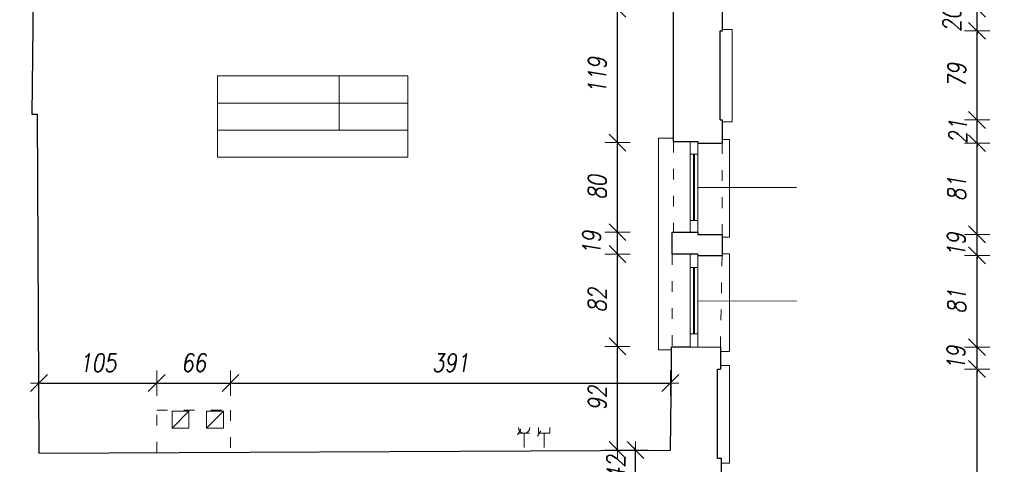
# Model space of a CAD drawing. Header units: millimetres. Extents: x -60479 to 14193, y -32440 to 949.
# Tile 63 of 68: x -7746 to 1006, y -19955 to -16007. Entities that reach past the tile are written whole.
import ezdxf

# ---------------------------------------------------------------- set-up
doc = ezdxf.new("R2010")
doc.units = ezdxf.units.MM
doc.header["$LTSCALE"] = 8
doc.linetypes.add('ACAD_ISO03W100', pattern=[30, 12, -18])
doc.layers.get('Defpoints').update_dxf_attribs({"lineweight": 0})
for name, color, linetype, lineweight in [('A_DIMEN', 7, 'Continuous', 0), ('BAM_OPISY POWIERZCHNI', 40, 'Continuous', 0), ('instalacje', 6, 'Continuous', 0), ('parter_dzwi i okna', 3, 'Continuous', 0), ('parter_parapet', 6, 'Continuous', 0), ('parter_podciąg', 2, 'ACAD_ISO03W100', 0), ('parter_rzut', 7, 'Continuous', 30), ('RZUT_wymiarowanie', 2, 'Continuous', 0), ('wymiarowanie', 4, 'Continuous', 0)]:
    doc.layers.add(name, color=color, linetype=linetype, lineweight=lineweight)
doc.styles.add('ROMANS1', font='romans.shx', dxfattribs={"width": 0.8, "oblique": 10})
doc.dimstyles.new('NARCH100', dxfattribs={"dimscale": 100, "dimtxt": 1.6, "dimasz": 0.15, "dimexe": 0, "dimexo": 0, "dimgap": 1, "dimtad": 1, "dimdec": 0, "dimlfac": 0.1, "dimrnd": 1, "dimdsep": 46, "dimtxsty": 'ROMANS1', "dimblk": 'wym', "dimcen": -1.5, "dimse1": 1, "dimse2": 1, "dimclrd": 4, "dimclre": 4, "dimclrt": 3, "dimadec": 0, "dimazin": 0, "dimtfac": 0.04, "dimtdec": 0, "dimtmove": 2, "dimatfit": 3, "dimldrblk": 'wym', "dimfxl": 0, "dimtolj": 1, "dimarcsym": 0})

# ---------------------------------------------------------------- blocks, each defined once
blk = doc.blocks.new('wym')
at = {"layer": 'A_DIMEN', "color": 4, "ltscale": 100}
for p, q in [((0, -7.5), (0, 7.5)), ((-5, -5), (5, 5)), ((-5, 0), (5, 0))]:
    blk.add_line(p, q, dxfattribs=at)
blk = doc.blocks.new('*D36')
at = {"layer": 'Defpoints', "color": 0, "transparency": 16777216}
for p in [(-1517.6, -19109.1), (763, -19109.1), (-1508.3, -22133.1, -2786.7)]:
    blk.add_point(p, dxfattribs=at)
at = {"layer": 'RZUT_wymiarowanie', "color": 4, "lineweight": -2, "transparency": 16777216}
blk.add_line((763, -22118.1), (763, -19124.1), dxfattribs=at)
at = {"layer": 'RZUT_wymiarowanie', "color": 4, "lineweight": -2, "transparency": 16777216, "xscale": 15, "yscale": 15, "zscale": 15}
for p, rotation in [((763, -19109.1), 90), ((763, -22133.1), 270)]:
    blk.add_blockref('wym', p, dxfattribs=dict(at, rotation=rotation))
at = {"layer": 'RZUT_wymiarowanie', "color": 3, "transparency": 16777216, "insert": (583, -20621.1), "char_height": 160, "attachment_point": 5, "rotation": 90, "style": 'ROMANS1'}
blk.add_mtext('\\A1;302', dxfattribs=at)
blk = doc.blocks.new('*D37')
at = {"layer": 'Defpoints', "color": 0, "transparency": 16777216}
for p in [(-1517.6, -18914.2), (763, -18914.2), (-1517.6, -19109.1)]:
    blk.add_point(p, dxfattribs=at)
at = {"layer": 'RZUT_wymiarowanie', "color": 4, "lineweight": -2, "transparency": 16777216}
for p, q in [((763, -18899.2), (763, -18884.2)), ((763, -19109.1), (763, -18914.2)), ((763, -19124.1), (763, -19139.1))]:
    blk.add_line(p, q, dxfattribs=at)
at = {"layer": 'RZUT_wymiarowanie', "color": 4, "lineweight": -2, "transparency": 16777216, "xscale": 15, "yscale": 15, "zscale": 15}
for p, rotation in [((763, -18914.2), 270), ((763, -19109.1), 90)]:
    blk.add_blockref('wym', p, dxfattribs=dict(at, rotation=rotation))
at = {"layer": 'RZUT_wymiarowanie', "color": 3, "transparency": 16777216, "insert": (575.5, -19011.6), "char_height": 160, "attachment_point": 5, "rotation": 90, "style": 'ROMANS1'}
blk.add_mtext('\\A1;19', dxfattribs=at)
blk = doc.blocks.new('*D38')
at = {"layer": 'Defpoints', "color": 0, "transparency": 16777216}
for p in [(-1502, -18100), (763, -18100), (-1517.6, -18914.2)]:
    blk.add_point(p, dxfattribs=at)
at = {"layer": 'RZUT_wymiarowanie', "color": 4, "lineweight": -2, "transparency": 16777216}
blk.add_line((763, -18899.2), (763, -18115), dxfattribs=at)
at = {"layer": 'RZUT_wymiarowanie', "color": 4, "lineweight": -2, "transparency": 16777216, "xscale": 15, "yscale": 15, "zscale": 15}
for p, rotation in [((763, -18100), 90), ((763, -18914.2), 270)]:
    blk.add_blockref('wym', p, dxfattribs=dict(at, rotation=rotation))
at = {"layer": 'RZUT_wymiarowanie', "color": 3, "transparency": 16777216, "insert": (583, -18507.1), "char_height": 160, "attachment_point": 5, "rotation": 90, "style": 'ROMANS1'}
blk.add_mtext('\\A1;81', dxfattribs=at)
blk = doc.blocks.new('*D39')
at = {"layer": 'Defpoints', "color": 0, "transparency": 16777216}
for p in [(-1502, -17913.4), (763, -17913.4), (-1502, -18100)]:
    blk.add_point(p, dxfattribs=at)
at = {"layer": 'RZUT_wymiarowanie', "color": 4, "lineweight": -2, "transparency": 16777216}
for p, q in [((763, -17898.4), (763, -17883.4)), ((763, -18100), (763, -17913.4)), ((763, -18115), (763, -18130))]:
    blk.add_line(p, q, dxfattribs=at)
at = {"layer": 'RZUT_wymiarowanie', "color": 4, "lineweight": -2, "transparency": 16777216, "xscale": 15, "yscale": 15, "zscale": 15}
for p, rotation in [((763, -17913.4), 270), ((763, -18100), 90)]:
    blk.add_blockref('wym', p, dxfattribs=dict(at, rotation=rotation))
at = {"layer": 'RZUT_wymiarowanie', "color": 3, "transparency": 16777216, "insert": (578, -18006.7), "char_height": 160, "attachment_point": 5, "rotation": 90, "style": 'ROMANS1'}
blk.add_mtext('\\A1;19', dxfattribs=at)
blk = doc.blocks.new('*D40')
at = {"layer": 'Defpoints', "color": 0, "transparency": 16777216}
for p in [(-1502, -17102.8), (763, -17102.8), (-1502, -17913.4)]:
    blk.add_point(p, dxfattribs=at)
at = {"layer": 'RZUT_wymiarowanie', "color": 4, "lineweight": -2, "transparency": 16777216}
blk.add_line((763, -17898.4), (763, -17117.8), dxfattribs=at)
at = {"layer": 'RZUT_wymiarowanie', "color": 4, "lineweight": -2, "transparency": 16777216, "xscale": 15, "yscale": 15, "zscale": 15}
for p, rotation in [((763, -17102.8), 90), ((763, -17913.4), 270)]:
    blk.add_blockref('wym', p, dxfattribs=dict(at, rotation=rotation))
at = {"layer": 'RZUT_wymiarowanie', "color": 3, "transparency": 16777216, "insert": (583, -17508.1), "char_height": 160, "attachment_point": 5, "rotation": 90, "style": 'ROMANS1'}
blk.add_mtext('\\A1;81', dxfattribs=at)
blk = doc.blocks.new('*D41')
at = {"layer": 'Defpoints', "color": 0, "transparency": 16777216}
for p in [(-1502, -16896.5), (763, -16896.5), (-1502, -17102.8)]:
    blk.add_point(p, dxfattribs=at)
at = {"layer": 'RZUT_wymiarowanie', "color": 4, "lineweight": -2, "transparency": 16777216}
for p, q in [((763, -16881.5), (763, -16866.5)), ((763, -17102.8), (763, -16896.5)), ((763, -17117.8), (763, -17132.8))]:
    blk.add_line(p, q, dxfattribs=at)
at = {"layer": 'RZUT_wymiarowanie', "color": 4, "lineweight": -2, "transparency": 16777216, "xscale": 15, "yscale": 15, "zscale": 15}
for p, rotation in [((763, -16896.5), 270), ((763, -17102.8), 90)]:
    blk.add_blockref('wym', p, dxfattribs=dict(at, rotation=rotation))
at = {"layer": 'RZUT_wymiarowanie', "color": 3, "transparency": 16777216, "insert": (593.6, -16999.7), "char_height": 160, "attachment_point": 5, "rotation": 90, "style": 'ROMANS1'}
blk.add_mtext('\\A1;21', dxfattribs=at)
blk = doc.blocks.new('*D42')
at = {"layer": 'Defpoints', "color": 0, "transparency": 16777216}
for p in [(-1498.3, -16105.3), (763, -16105.3), (-1502, -16896.5)]:
    blk.add_point(p, dxfattribs=at)
at = {"layer": 'RZUT_wymiarowanie', "color": 4, "lineweight": -2, "transparency": 16777216}
blk.add_line((763, -16881.5), (763, -16120.3), dxfattribs=at)
at = {"layer": 'RZUT_wymiarowanie', "color": 4, "lineweight": -2, "transparency": 16777216, "xscale": 15, "yscale": 15, "zscale": 15}
for p, rotation in [((763, -16105.3), 90), ((763, -16896.5), 270)]:
    blk.add_blockref('wym', p, dxfattribs=dict(at, rotation=rotation))
at = {"layer": 'RZUT_wymiarowanie', "color": 3, "transparency": 16777216, "insert": (583, -16500.9), "char_height": 160, "attachment_point": 5, "rotation": 90, "style": 'ROMANS1'}
blk.add_mtext('\\A1;79', dxfattribs=at)
blk = doc.blocks.new('*D43')
at = {"layer": 'Defpoints', "color": 0, "transparency": 16777216}
for p in [(-1498.3, -15907.7), (763, -15907.7), (-1498.3, -16105.3)]:
    blk.add_point(p, dxfattribs=at)
at = {"layer": 'RZUT_wymiarowanie', "color": 4, "lineweight": -2, "transparency": 16777216}
for p, q in [((763, -15892.7), (763, -15877.7)), ((763, -16105.3), (763, -15907.7)), ((763, -16120.3), (763, -16135.3))]:
    blk.add_line(p, q, dxfattribs=at)
at = {"layer": 'RZUT_wymiarowanie', "color": 4, "lineweight": -2, "transparency": 16777216, "xscale": 15, "yscale": 15, "zscale": 15}
for p, rotation in [((763, -15907.7), 270), ((763, -16105.3), 90)]:
    blk.add_blockref('wym', p, dxfattribs=dict(at, rotation=rotation))
at = {"layer": 'RZUT_wymiarowanie', "color": 3, "transparency": 16777216, "insert": (538.7, -16006.5), "char_height": 160, "attachment_point": 5, "rotation": 90, "style": 'ROMANS1'}
blk.add_mtext('\\A1;20', dxfattribs=at)
blk = doc.blocks.new('*D70')
at = {"layer": 'Defpoints', "color": 0, "transparency": 16777216}
for p in [(-1456.7, -1693.8), (1246.5, -1693.8), (-1527.9, -26294.4)]:
    blk.add_point(p, dxfattribs=at)
at = {"layer": 'RZUT_wymiarowanie', "color": 4, "lineweight": -2, "transparency": 16777216}
blk.add_line((1246.5, -26279.4), (1246.5, -1708.8), dxfattribs=at)
at = {"layer": 'RZUT_wymiarowanie', "color": 4, "lineweight": -2, "transparency": 16777216, "xscale": 15, "yscale": 15, "zscale": 15}
for p, rotation in [((1246.5, -1693.8), 90), ((1246.5, -26294.4), 270)]:
    blk.add_blockref('wym', p, dxfattribs=dict(at, rotation=rotation))
at = {"layer": 'RZUT_wymiarowanie', "color": 3, "transparency": 16777216, "insert": (1066.5, -13994.1), "char_height": 160, "attachment_point": 5, "rotation": 90, "style": 'ROMANS1'}
blk.add_mtext('\\A1;2460', dxfattribs=at)
blk = doc.blocks.new('*D714')
at = {"layer": 'Defpoints', "color": 0, "transparency": 16777216}
for p in [(-2272.4, -19828.2), (-1962.4, -19828.2), (-1985, -20247.2)]:
    blk.add_point(p, dxfattribs=at)
at = {"layer": 'instalacje', "color": 4, "lineweight": -2, "transparency": 16777216}
for p, q in [((-2272.4, -19813.2), (-2272.4, -19798.2)), ((-2272.4, -20247.2), (-2272.4, -19828.2)), ((-2272.4, -20262.2), (-2272.4, -20277.2))]:
    blk.add_line(p, q, dxfattribs=at)
at = {"layer": 'instalacje', "color": 4, "lineweight": -2, "transparency": 16777216, "xscale": 15, "yscale": 15, "zscale": 15}
for p, rotation in [((-2272.4, -19828.2), 270), ((-2272.4, -20247.2), 90)]:
    blk.add_blockref('wym', p, dxfattribs=dict(at, rotation=rotation))
at = {"layer": 'instalacje', "color": 3, "transparency": 16777216, "insert": (-2448.7, -19985.2), "char_height": 160, "attachment_point": 5, "rotation": 90, "style": 'ROMANS1'}
blk.add_mtext('\\A1;42', dxfattribs=at)
blk = doc.blocks.new('*D715')
at = {"layer": 'Defpoints', "color": 0, "transparency": 16777216}
for p in [(-2432.6, -18907.5), (-1788.1, -18907.5), (-1962.4, -19828.2)]:
    blk.add_point(p, dxfattribs=at)
at = {"layer": 'instalacje', "color": 4, "lineweight": -2, "transparency": 16777216}
blk.add_line((-2432.6, -19813.2), (-2432.6, -18922.5), dxfattribs=at)
at = {"layer": 'instalacje', "color": 4, "lineweight": -2, "transparency": 16777216, "xscale": 15, "yscale": 15, "zscale": 15}
for p, rotation in [((-2432.6, -18907.5), 90), ((-2432.6, -19828.2), 270)]:
    blk.add_blockref('wym', p, dxfattribs=dict(at, rotation=rotation))
at = {"layer": 'instalacje', "color": 3, "transparency": 16777216, "insert": (-2612.6, -19367.8), "char_height": 160, "attachment_point": 5, "rotation": 90, "style": 'ROMANS1'}
blk.add_mtext('\\A1;92', dxfattribs=at)
blk = doc.blocks.new('*D716')
at = {"layer": 'Defpoints', "color": 0, "transparency": 16777216}
for p in [(-2432.6, -18087.4), (-1788.1, -18087.4), (-1788.1, -18907.5)]:
    blk.add_point(p, dxfattribs=at)
at = {"layer": 'instalacje', "color": 4, "lineweight": -2, "transparency": 16777216}
blk.add_line((-2432.6, -18892.5), (-2432.6, -18102.4), dxfattribs=at)
at = {"layer": 'instalacje', "color": 4, "lineweight": -2, "transparency": 16777216, "xscale": 15, "yscale": 15, "zscale": 15}
for p, rotation in [((-2432.6, -18087.4), 90), ((-2432.6, -18907.5), 270)]:
    blk.add_blockref('wym', p, dxfattribs=dict(at, rotation=rotation))
at = {"layer": 'instalacje', "color": 3, "transparency": 16777216, "insert": (-2612.6, -18497.4), "char_height": 160, "attachment_point": 5, "rotation": 90, "style": 'ROMANS1'}
blk.add_mtext('\\A1;82', dxfattribs=at)
blk = doc.blocks.new('*D717')
at = {"layer": 'Defpoints', "color": 0, "transparency": 16777216}
for p in [(-2432.6, -17893.6), (-1788.1, -17893.6), (-1788.1, -18087.4)]:
    blk.add_point(p, dxfattribs=at)
at = {"layer": 'instalacje', "color": 4, "lineweight": -2, "transparency": 16777216}
for p, q in [((-2432.6, -17878.6), (-2432.6, -17863.6)), ((-2432.6, -18087.4), (-2432.6, -17893.6)), ((-2432.6, -18102.4), (-2432.6, -18117.4))]:
    blk.add_line(p, q, dxfattribs=at)
at = {"layer": 'instalacje', "color": 4, "lineweight": -2, "transparency": 16777216, "xscale": 15, "yscale": 15, "zscale": 15}
for p, rotation in [((-2432.6, -17893.6), 270), ((-2432.6, -18087.4), 90)]:
    blk.add_blockref('wym', p, dxfattribs=dict(at, rotation=rotation))
at = {"layer": 'instalacje', "color": 3, "transparency": 16777216, "insert": (-2662.6, -17990.5), "char_height": 160, "attachment_point": 5, "rotation": 90, "style": 'ROMANS1'}
blk.add_mtext('\\A1;19', dxfattribs=at)
blk = doc.blocks.new('*D718')
at = {"layer": 'Defpoints', "color": 0, "transparency": 16777216}
for p in [(-2432.6, -17097.6), (-1788.1, -17097.6), (-1788.1, -17893.6)]:
    blk.add_point(p, dxfattribs=at)
at = {"layer": 'instalacje', "color": 4, "lineweight": -2, "transparency": 16777216}
blk.add_line((-2432.6, -17878.6), (-2432.6, -17112.6), dxfattribs=at)
at = {"layer": 'instalacje', "color": 4, "lineweight": -2, "transparency": 16777216, "xscale": 15, "yscale": 15, "zscale": 15}
for p, rotation in [((-2432.6, -17097.6), 90), ((-2432.6, -17893.6), 270)]:
    blk.add_blockref('wym', p, dxfattribs=dict(at, rotation=rotation))
at = {"layer": 'instalacje', "color": 3, "transparency": 16777216, "insert": (-2612.6, -17495.6), "char_height": 160, "attachment_point": 5, "rotation": 90, "style": 'ROMANS1'}
blk.add_mtext('\\A1;80', dxfattribs=at)
blk = doc.blocks.new('*D719')
at = {"layer": 'Defpoints', "color": 0, "transparency": 16777216}
for p in [(-2432.6, -15907.7), (-1788.1, -15907.7), (-1788.1, -17097.6)]:
    blk.add_point(p, dxfattribs=at)
at = {"layer": 'instalacje', "color": 4, "lineweight": -2, "transparency": 16777216}
blk.add_line((-2432.6, -17082.6), (-2432.6, -15922.7), dxfattribs=at)
at = {"layer": 'instalacje', "color": 4, "lineweight": -2, "transparency": 16777216, "xscale": 15, "yscale": 15, "zscale": 15}
for p, rotation in [((-2432.6, -15907.7), 90), ((-2432.6, -17097.6), 270)]:
    blk.add_blockref('wym', p, dxfattribs=dict(at, rotation=rotation))
at = {"layer": 'instalacje', "color": 3, "transparency": 16777216, "insert": (-2612.6, -16502.7), "char_height": 160, "attachment_point": 5, "rotation": 90, "style": 'ROMANS1'}
blk.add_mtext('\\A1;119', dxfattribs=at)
blk = doc.blocks.new('*D666')
at = {"layer": 'Defpoints', "color": 0, "transparency": 16777216}
for p in [(-6528.1, -19233.2), (-6528.1, -19473.6), (-7574.6, -19856.7)]:
    blk.add_point(p, dxfattribs=at)
at = {"layer": 'instalacje', "color": 4, "lineweight": -2, "transparency": 16777216}
blk.add_line((-7559.6, -19233.2), (-6543.1, -19233.2), dxfattribs=at)
at = {"layer": 'instalacje', "color": 4, "lineweight": -2, "transparency": 16777216, "xscale": 15, "yscale": 15, "zscale": 15, "rotation": 179.9999999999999}
blk.add_blockref('wym', (-7574.6, -19233.2), dxfattribs=at)
at = {"layer": 'instalacje', "color": 4, "lineweight": -2, "transparency": 16777216, "xscale": 15, "yscale": 15, "zscale": 15}
blk.add_blockref('wym', (-6528.1, -19233.2), dxfattribs=at)
at = {"layer": 'instalacje', "color": 3, "transparency": 16777216, "insert": (-7051.3, -19053.2), "char_height": 160, "attachment_point": 5, "style": 'ROMANS1'}
blk.add_mtext('\\A1;105', dxfattribs=at)
blk = doc.blocks.new('*D786')
at = {"layer": 'Defpoints', "color": 0, "transparency": 16777216}
for p in [(-5872.2, -19233.2), (-6528.1, -19473.6), (-5872.2, -19473.6)]:
    blk.add_point(p, dxfattribs=at)
at = {"layer": 'instalacje', "color": 4, "lineweight": -2, "transparency": 16777216}
blk.add_line((-6513.1, -19233.2), (-5887.2, -19233.2), dxfattribs=at)
at = {"layer": 'instalacje', "color": 4, "lineweight": -2, "transparency": 16777216, "xscale": 15, "yscale": 15, "zscale": 15, "rotation": 179.9999999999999}
blk.add_blockref('wym', (-6528.1, -19233.2), dxfattribs=at)
at = {"layer": 'instalacje', "color": 4, "lineweight": -2, "transparency": 16777216, "xscale": 15, "yscale": 15, "zscale": 15}
blk.add_blockref('wym', (-5872.2, -19233.2), dxfattribs=at)
at = {"layer": 'instalacje', "color": 3, "transparency": 16777216, "insert": (-6200.1, -19053.2), "char_height": 160, "attachment_point": 5, "style": 'ROMANS1'}
blk.add_mtext('\\A1;66', dxfattribs=at)
blk = doc.blocks.new('*D787')
at = {"layer": 'Defpoints', "color": 0, "transparency": 16777216}
for p in [(-1962.4, -19233.2), (-5872.2, -19473.6), (-1962.4, -19828.2)]:
    blk.add_point(p, dxfattribs=at)
at = {"layer": 'instalacje', "color": 4, "lineweight": -2, "transparency": 16777216}
blk.add_line((-5857.2, -19233.2), (-1977.4, -19233.2), dxfattribs=at)
at = {"layer": 'instalacje', "color": 4, "lineweight": -2, "transparency": 16777216, "xscale": 15, "yscale": 15, "zscale": 15, "rotation": 179.9999999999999}
blk.add_blockref('wym', (-5872.2, -19233.2), dxfattribs=at)
at = {"layer": 'instalacje', "color": 4, "lineweight": -2, "transparency": 16777216, "xscale": 15, "yscale": 15, "zscale": 15}
blk.add_blockref('wym', (-1962.4, -19233.2), dxfattribs=at)
at = {"layer": 'instalacje', "color": 3, "transparency": 16777216, "insert": (-3917.3, -19053.2), "char_height": 160, "attachment_point": 5, "style": 'ROMANS1'}
blk.add_mtext('\\A1;391', dxfattribs=at)

msp = doc.modelspace()

# ---------------------------------------------------------------- linework, layer by layer
at = {"layer": 'BAM_OPISY POWIERZCHNI'}
msp.add_line((-4906.1, -16506.3), (-4906.1, -16986.3), dxfattribs=at)
for points in [[(-5988.2, -16506.3), (-5988.2, -16986.3), (-4297.6, -16986.3), (-4297.6, -16506.3)], [(-5988.2, -16506.3), (-4297.6, -16506.3)], [(-4297.6, -16746.3), (-5988.2, -16746.3)], [(-5988.2, -16986.3), (-5988.2, -17226.3), (-4297.6, -17226.3), (-4297.6, -16986.3)]]:
    msp.add_lwpolyline(points, dxfattribs=at)
at = {"layer": 'instalacje'}
for p, q in [((-6391.9, -19632.6), (-6241.4, -19482.2)), ((-6241.4, -19482.2), (-6391.9, -19482.2)), ((-6391.9, -19482.2), (-6391.9, -19632.6)), ((-6241.4, -19632.6), (-6241.4, -19482.2)), ((-6084.8, -19632.6), (-5934.2, -19482.2)), ((-5934.2, -19482.2), (-6084.8, -19482.2)), ((-6084.8, -19482.2), (-6084.8, -19632.6)), ((-5934.2, -19632.6), (-5934.2, -19482.2)), ((-6391.9, -19632.6), (-6241.4, -19632.6)), ((-6084.8, -19632.6), (-5934.2, -19632.6))]:
    msp.add_line(p, q, dxfattribs=at)
for points in [[(-3291.9, -19642.8), (-3321.8, -19692.5)], [(-3309.8, -19678.2), (-3213.9, -19678.2)], [(-3261.9, -19678.2), (-3261.9, -19806.3)], [(-3114.6, -19656.7), (-3144.5, -19706.4)], [(-3134.2, -19628), (-3134.2, -19678.2)], [(-3033.8, -19678.2), (-3134.2, -19678.2)], [(-3084, -19678.2), (-3084, -19806.3)], [(-3033.8, -19628), (-3033.8, -19678.2)]]:
    msp.add_lwpolyline(points, dxfattribs=at)
msp.add_arc((-3261.9, -19628), 50.2, 180, 0, dxfattribs=at)
at = {"layer": 'parter_dzwi i okna'}
for points in [[(-1788.1, -17097.6), (-1788.1, -17893.6)], [(-1718.1, -17097.6), (-1718, -17893.6)], [(-1788.1, -17200.9), (-1718.1, -17200.9)], [(-1757.4, -17200.9), (-1757.4, -17789.9)], [(-1747.8, -17200.9), (-1747.8, -17789.9)], [(-1788.1, -17789.9), (-1718.1, -17789.9)], [(-1788.1, -18087.4), (-1788.1, -18907.5)], [(-1718.1, -18099.7), (-1718, -18907.5)], [(-1788.1, -18205.8), (-1718.1, -18205.8)], [(-1757.4, -18205.8), (-1757.4, -18794.9)], [(-1747.8, -18205.8), (-1747.8, -18794.9)], [(-1788.1, -18794.9), (-1718.1, -18794.9)]]:
    msp.add_lwpolyline(points, dxfattribs=at)
at = {"layer": 'parter_parapet'}
for points in [[(-1498.3, -16094.2), (-1413.8, -16094.2), (-1413.8, -16912.3), (-1502, -16912.3)], [(-1953.6, -18937.5), (-2067, -18937.5), (-2067, -17057.9), (-1935.2, -17059.5)], [(-1502, -17070.1), (-1438.3, -17070.1), (-1438.3, -17937), (-1502, -17937)], [(-1502, -18085), (-1438.3, -18085), (-1438.3, -18951.9), (-1517.6, -18951.9)], [(-1517.6, -19077.3), (-1438.3, -19077.3), (-1438.3, -19944.2), (-1508.3, -19944.2)]]:
    msp.add_lwpolyline(points, dxfattribs=at)
at = {"layer": 'parter_podciąg'}
for points in [[(-1935.2, -17090.2), (-1935.1, -17893.6)], [(-1502, -17102.8), (-1502, -17913.4)], [(-1945.7, -18087.4), (-1945.7, -18910.6)], [(-1502.2, -18100), (-1517.6, -18914.2)], [(-6528.1, -19851.4), (-6528.1, -19473.6), (-5872.2, -19473.6), (-5872.2, -19848)]]:
    msp.add_lwpolyline(points, dxfattribs=at)
at = {"layer": 'parter_rzut'}
for p, q in [((-1935.2, -17090.2), (-1935.2, -15915.7)), ((-1521.1, -16896.5), (-1502, -16896.5)), ((-1502, -16896.5), (-1502, -17102.8)), ((-1718.1, -17090.2), (-1935.2, -17090.2)), ((-1945.7, -18087.4), (-1945.7, -17893.6)), ((-1945.7, -17893.6), (-1718, -17893.6)), ((-1718, -17893.6), (-1718, -17893.6)), ((-1502, -17913.4), (-1502, -18100)), ((-1718.1, -18087.4), (-1945.7, -18087.4)), ((-1953.6, -19093.9), (-1953.6, -18910.6)), ((-1953.6, -18910.6), (-1779.3, -18910.6)), ((-1779.3, -18910.6), (-1517.6, -18914.2)), ((-1517.6, -18914.2), (-1517.6, -19109.1))]:
    msp.add_line(p, q, dxfattribs=at)
for points in [[(-7364.4, -15035.1), (-7618.7, -15035.1), (-7639.1, -16846.7), (-7589.9, -16846.7), (-7574.6, -19856.7), (-1962.4, -19828.2), (-1953.6, -19093.9)], [(-1498.3, -16105.3), (-1498.3, -15907.7), (-1777.9, -15907.7), (-1935.2, -15915.7)], [(-1521.1, -16896.5), (-1521.1, -16105.3), (-1498.3, -16105.3)], [(-1718.1, -17090.2), (-1718.1, -17102.5), (-1502, -17102.8)], [(-1718, -17893.6), (-1718, -17913.4), (-1502, -17913.4)], [(-1718.1, -18087.4), (-1718.1, -18099.7), (-1502, -18100)], [(-1508.3, -22133.2), (-1508.3, -19904.6), (-1543.9, -19904.6), (-1543.9, -19109)], [(-1543.9, -19109), (-1517.6, -19109.1)]]:
    msp.add_lwpolyline(points, dxfattribs=at)
at = {"layer": 'wymiarowanie'}
for points in [[(-1718, -17495.6), (-842.3, -17496.7)], [(-1718, -18503.6), (-842.3, -18504.7)]]:
    msp.add_lwpolyline(points, dxfattribs=at)

# ---------------------------------------------------------------- dimensions: what is measured, and where the dimension line sits
at = {"layer": 'instalacje'}
for base, p1, p2, picture, middle in [((-2432.6, -15907.7), (-1788.1, -17097.6), (-1788.1, -15907.7), '*D719', (-2612.6, -16502.7)), ((-2432.6, -17097.6), (-1788.1, -17893.6), (-1788.1, -17097.6), '*D718', (-2612.6, -17495.6)), ((-2432.6, -17893.6), (-1788.1, -18087.4), (-1788.1, -17893.6), '*D717', (-2662.6, -17990.5)), ((-2432.6, -18087.4), (-1788.1, -18907.5), (-1788.1, -18087.4), '*D716', (-2612.6, -18497.4)), ((-2432.6, -18907.5), (-1962.4, -19828.2), (-1788.1, -18907.5), '*D715', (-2612.6, -19367.8))]:
    dim = msp.add_linear_dim(base=base, p1=p1, p2=p2, angle=90, dimstyle='NARCH100', dxfattribs=at)
    dim.commit()
    dim.dimension.update_dxf_attribs({"geometry": picture, "text_midpoint": middle})
for base, p1, p2, picture, middle in [((-6528.1, -19233.2), (-7574.6, -19856.7), (-6528.1, -19473.6), '*D666', (-7051.3, -19053.2)), ((-5872.2, -19233.2), (-6528.1, -19473.6), (-5872.2, -19473.6), '*D786', (-6200.1, -19053.2)), ((-1962.4, -19233.2), (-5872.2, -19473.6), (-1962.4, -19828.2), '*D787', (-3917.3, -19053.2))]:
    dim = msp.add_linear_dim(base=base, p1=p1, p2=p2, dimstyle='NARCH100', dxfattribs=at)
    dim.commit()
    dim.dimension.update_dxf_attribs({"geometry": picture, "text_midpoint": middle})
dim = msp.add_linear_dim(base=(-2272.4, -19828.2), p1=(-1985, -20247.2), p2=(-1962.4, -19828.2), angle=90, dimstyle='NARCH100', dxfattribs=at)
dim.commit()
dim.dimension.update_dxf_attribs({"geometry": '*D714', "text_midpoint": (-2448.7, -19985.2), "dimtype": 160})
at = {"layer": 'RZUT_wymiarowanie'}
for base, p1, p2, picture, middle in [((1246.5, -1693.8), (-1527.9, -26294.4), (-1456.7, -1693.8), '*D70', (1066.5, -13994.1)), ((763, -16105.3), (-1502, -16896.5), (-1498.3, -16105.3), '*D42', (583, -16500.9)), ((763, -17102.8), (-1502, -17913.4), (-1502, -17102.8), '*D40', (583, -17508.1)), ((763, -18100), (-1517.6, -18914.2), (-1502, -18100), '*D38', (583, -18507.1)), ((763, -19109.1), (-1508.3, -22133.1, -2786.7), (-1517.6, -19109.1), '*D36', (583, -20621.1))]:
    dim = msp.add_linear_dim(base=base, p1=p1, p2=p2, angle=90, dimstyle='NARCH100', dxfattribs=at)
    dim.commit()
    dim.dimension.update_dxf_attribs({"geometry": picture, "text_midpoint": middle})
for base, p1, p2, picture, middle in [((763, -15907.7), (-1498.3, -16105.3), (-1498.3, -15907.7), '*D43', (538.7, -16006.5)), ((763, -16896.5), (-1502, -17102.8), (-1502, -16896.5), '*D41', (593.6, -16999.7)), ((763, -17913.4), (-1502, -18100), (-1502, -17913.4), '*D39', (578, -18006.7)), ((763, -18914.2), (-1517.6, -19109.1), (-1517.6, -18914.2), '*D37', (575.5, -19011.6))]:
    dim = msp.add_linear_dim(base=base, p1=p1, p2=p2, angle=90, dimstyle='NARCH100', dxfattribs=at)
    dim.commit()
    dim.dimension.update_dxf_attribs({"geometry": picture, "text_midpoint": middle, "dimtype": 160})

doc.saveas('drawing.dxf')
